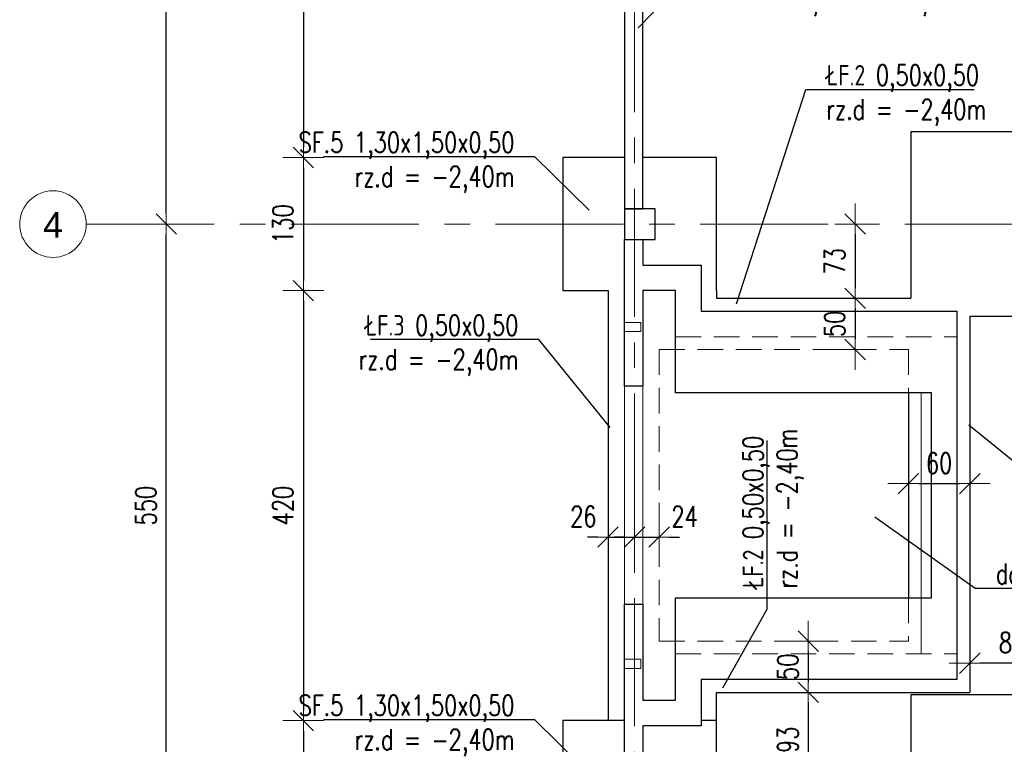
# Model space of a CAD drawing. Header units: millimetres. Extents: x -873 to 1675, y 11424 to 16190.
# Tile 4 of 14: x -756 to -660, y 15899 to 15970. Entities that reach past the tile are written whole.
import ezdxf
from ezdxf import colors
from ezdxf.entities.mleader import LeaderData, LeaderLine
from ezdxf.math import Vec2, Vec3

# ---------------------------------------------------------------- set-up
doc = ezdxf.new("R2010")
doc.units = ezdxf.units.MM
doc.header["$LTSCALE"] = 10
doc.linetypes.add('HIDDEN', pattern=[0.375, 0.25, -0.125])
doc.linetypes.add('MITTE', pattern=[2, 1.25, -0.25, 0.25, -0.25])
doc.layers.get('Defpoints').update_dxf_attribs({"color": 1})
for name, color, linetype, lineweight in [('PS_DIM', 4, 'Continuous', 13), ('PS_Hidden', 2, 'HIDDEN', 9), ('PS_Object', 30, 'Continuous', 13), ('PS_SOLID', 7, 'Continuous', 30)]:
    doc.layers.add(name, color=color, linetype=linetype, lineweight=lineweight)
doc.styles.add('ARIAL', font='arial.ttf')
doc.styles.add('simplex', font='simplex.shx', dxfattribs={"width": 0.75})
doc.dimstyles.new('1_10_PRZ', dxfattribs={"dimtxt": 2, "dimasz": 1, "dimexe": 2, "dimexo": 5, "dimgap": 1, "dimtad": 1, "dimdec": 0, "dimlfac": 10, "dimtxsty": 'simplex', "dimblk": 'dimznak', "dimcen": 2, "dimse1": 1, "dimse2": 1, "dimclrt": 3, "dimadec": 1, "dimazin": 0, "dimtfac": 1, "dimtdec": 0, "dimtix": 1, "dimtmove": 2, "dimatfit": 3, "dimldrblk": 'dim-grot', "dimfxl": 1, "dimarcsym": 0})

# ---------------------------------------------------------------- blocks, each defined once
blk = doc.blocks.new('dim-grot')
blk.add_hatch(color=256).paths.add_polyline_path([(0, 0), (-2, 0.5), (-2, -0.5)])
blk.add_lwpolyline([(0, 0), (-2, 0.5), (-2, -0.5), (0, 0)])
blk = doc.blocks.new('dimznak')
at = {"color": 0}
for points in [[(0, 2), (0, -2)], [(-2, 0), (2, 0)]]:
    blk.add_lwpolyline(points, dxfattribs=at)
at = {"color": 2}
blk.add_lwpolyline([(1, 1), (-1, -1)], dxfattribs=at)
blk = doc.blocks.new('_None')
blk = doc.blocks.new('*D55')
at = {"layer": 'Defpoints', "color": 0, "transparency": 16777216}
for p in [(-681.063, 15909.312), (-681.063, 15904.312), (-679.008, 15904.312)]:
    blk.add_point(p, dxfattribs=at)
at = {"layer": 'PS_DIM', "color": 0, "lineweight": -2, "transparency": 16777216}
blk.add_line((-679.008, 15908.312), (-679.008, 15905.312), dxfattribs=at)
for p, rotation in [((-679.008, 15909.312), 90), ((-679.008, 15904.312), 270)]:
    blk.add_blockref('dimznak', p, dxfattribs=dict(at, rotation=rotation))
at = {"layer": 'PS_DIM', "color": 3, "transparency": 16777216, "insert": (-681.008, 15906.812), "char_height": 2, "attachment_point": 5, "rotation": 90, "style": 'simplex'}
blk.add_mtext('50', dxfattribs=at)
blk = doc.blocks.new('*D56')
at = {"layer": 'Defpoints', "color": 0, "transparency": 16777216}
for p in [(-674.433, 15942.812), (-680.982, 15937.812), (-674.433, 15937.812)]:
    blk.add_point(p, dxfattribs=at)
at = {"layer": 'PS_DIM', "color": 0, "lineweight": -2, "transparency": 16777216}
blk.add_line((-674.433, 15941.812), (-674.433, 15938.812), dxfattribs=at)
for p, rotation in [((-674.433, 15942.812), 90), ((-674.433, 15937.812), 270)]:
    blk.add_blockref('dimznak', p, dxfattribs=dict(at, rotation=rotation))
at = {"layer": 'PS_DIM', "color": 3, "transparency": 16777216, "insert": (-676.433, 15940.312), "char_height": 2, "attachment_point": 5, "rotation": 90, "style": 'simplex'}
blk.add_mtext('50', dxfattribs=at)
blk = doc.blocks.new('*D165')
at = {"layer": 'Defpoints', "color": 0, "transparency": 16777216}
for p in [(-702.482, 15989.062), (-728.348, 15956.562), (-702.982, 15956.562)]:
    blk.add_point(p, dxfattribs=at)
at = {"layer": 'PS_DIM', "color": 0, "lineweight": -2, "transparency": 16777216}
blk.add_line((-728.348, 15988.062), (-728.348, 15957.562), dxfattribs=at)
for p, rotation in [((-728.348, 15989.062), 90), ((-728.348, 15956.562), 270)]:
    blk.add_blockref('dimznak', p, dxfattribs=dict(at, rotation=rotation))
at = {"layer": 'PS_DIM', "color": 3, "transparency": 16777216, "insert": (-730.348, 15972.812), "char_height": 2, "attachment_point": 5, "rotation": 90, "style": 'simplex'}
blk.add_mtext('325', dxfattribs=at)
blk = doc.blocks.new('*D166')
at = {"layer": 'Defpoints', "color": 0, "transparency": 16777216}
for p in [(-702.982, 15956.562), (-728.348, 15943.562), (-702.982, 15943.562)]:
    blk.add_point(p, dxfattribs=at)
at = {"layer": 'PS_DIM', "color": 0, "lineweight": -2, "transparency": 16777216}
blk.add_line((-728.348, 15955.562), (-728.348, 15944.562), dxfattribs=at)
for p, rotation in [((-728.348, 15956.562), 90), ((-728.348, 15943.562), 270)]:
    blk.add_blockref('dimznak', p, dxfattribs=dict(at, rotation=rotation))
at = {"layer": 'PS_DIM', "color": 3, "transparency": 16777216, "insert": (-730.348, 15950.062), "char_height": 2, "attachment_point": 5, "rotation": 90, "style": 'simplex'}
blk.add_mtext('130', dxfattribs=at)
blk = doc.blocks.new('*D167')
at = {"layer": 'Defpoints', "color": 0, "transparency": 16777216}
for p in [(-702.982, 15943.562), (-728.348, 15901.562), (-702.982, 15901.562, 0.431)]:
    blk.add_point(p, dxfattribs=at)
at = {"layer": 'PS_DIM', "color": 0, "lineweight": -2, "transparency": 16777216}
blk.add_line((-728.348, 15942.562), (-728.348, 15902.562), dxfattribs=at)
for p, rotation in [((-728.348, 15943.562), 90), ((-728.348, 15901.562), 270)]:
    blk.add_blockref('dimznak', p, dxfattribs=dict(at, rotation=rotation))
at = {"layer": 'PS_DIM', "color": 3, "transparency": 16777216, "insert": (-730.348, 15922.562), "char_height": 2, "attachment_point": 5, "rotation": 90, "style": 'simplex'}
blk.add_mtext('420', dxfattribs=at)
blk = doc.blocks.new('*D168')
at = {"layer": 'Defpoints', "color": 0, "transparency": 16777216}
for p in [(-702.982, 15901.562, 0.431), (-728.348, 15888.562), (-702.982, 15888.562, 0.431)]:
    blk.add_point(p, dxfattribs=at)
at = {"layer": 'PS_DIM', "color": 0, "lineweight": -2, "transparency": 16777216}
blk.add_line((-728.348, 15900.562), (-728.348, 15889.562), dxfattribs=at)
for p, rotation in [((-728.348, 15901.562), 90), ((-728.348, 15888.562), 270)]:
    blk.add_blockref('dimznak', p, dxfattribs=dict(at, rotation=rotation))
at = {"layer": 'PS_DIM', "color": 3, "transparency": 16777216, "insert": (-730.348, 15895.062), "char_height": 2, "attachment_point": 5, "rotation": 90, "style": 'simplex'}
blk.add_mtext('130', dxfattribs=at)
blk = doc.blocks.new('*D213')
at = {"layer": 'Defpoints', "color": 0, "transparency": 16777216}
for p in [(-676.708, 15950.062), (-676.708, 15942.812), (-674.433, 15942.812)]:
    blk.add_point(p, dxfattribs=at)
at = {"layer": 'PS_DIM', "color": 0, "lineweight": -2, "transparency": 16777216}
blk.add_line((-674.433, 15949.062), (-674.433, 15943.812), dxfattribs=at)
for p, rotation in [((-674.433, 15950.062), 90), ((-674.433, 15942.812), 270)]:
    blk.add_blockref('dimznak', p, dxfattribs=dict(at, rotation=rotation))
at = {"layer": 'PS_DIM', "color": 3, "transparency": 16777216, "insert": (-676.433, 15946.437), "char_height": 2, "attachment_point": 5, "rotation": 90, "style": 'simplex'}
blk.add_mtext('73', dxfattribs=at)
blk = doc.blocks.new('*D214')
at = {"layer": 'Defpoints', "color": 0, "transparency": 16777216}
for p in [(-663.232, 15908.072), (-654.982, 15908.072), (-663.232, 15907.175)]:
    blk.add_point(p, dxfattribs=at)
at = {"layer": 'PS_DIM', "color": 0, "lineweight": -2, "transparency": 16777216}
blk.add_line((-655.982, 15907.175), (-662.232, 15907.175), dxfattribs=at)
at = {"layer": 'PS_DIM', "color": 0, "lineweight": -2, "transparency": 16777216, "rotation": 180}
blk.add_blockref('dimznak', (-663.232, 15907.175), dxfattribs=at)
at = {"layer": 'PS_DIM', "color": 0, "lineweight": -2, "transparency": 16777216}
blk.add_blockref('dimznak', (-654.982, 15907.175), dxfattribs=at)
at = {"layer": 'PS_DIM', "color": 3, "transparency": 16777216, "insert": (-659.107, 15909.175), "char_height": 2, "attachment_point": 5, "style": 'simplex'}
blk.add_mtext('83', dxfattribs=at)
blk = doc.blocks.new('*D215')
at = {"layer": 'Defpoints', "color": 0, "transparency": 16777216}
for p in [(-677.008, 15904.312), (-679.008, 15895.062), (-676.182, 15895.062)]:
    blk.add_point(p, dxfattribs=at)
at = {"layer": 'PS_DIM', "color": 0, "lineweight": -2, "transparency": 16777216}
blk.add_line((-679.008, 15903.312), (-679.008, 15896.062), dxfattribs=at)
for p, rotation in [((-679.008, 15904.312), 90), ((-679.008, 15895.062), 270)]:
    blk.add_blockref('dimznak', p, dxfattribs=dict(at, rotation=rotation))
at = {"layer": 'PS_DIM', "color": 3, "transparency": 16777216, "insert": (-681.008, 15899.687), "char_height": 2, "attachment_point": 5, "rotation": 90, "style": 'simplex'}
blk.add_mtext('93', dxfattribs=at)
blk = doc.blocks.new('*D216')
at = {"layer": 'Defpoints', "color": 0, "transparency": 16777216}
for p in [(-698.582, 15922.196), (-695.982, 15922.196), (-695.982, 15919.494)]:
    blk.add_point(p, dxfattribs=at)
at = {"layer": 'PS_DIM', "color": 0, "lineweight": -2, "transparency": 16777216}
for p, q in [((-699.582, 15919.494), (-700.582, 15919.494)), ((-698.582, 15919.494), (-695.982, 15919.494)), ((-694.982, 15919.494), (-693.982, 15919.494))]:
    blk.add_line(p, q, dxfattribs=at)
blk.add_blockref('dimznak', (-698.582, 15919.494), dxfattribs=at)
at = {"layer": 'PS_DIM', "color": 0, "lineweight": -2, "transparency": 16777216, "rotation": 180}
blk.add_blockref('dimznak', (-695.982, 15919.494), dxfattribs=at)
at = {"layer": 'PS_DIM', "color": 3, "transparency": 16777216, "insert": (-700.99, 15921.494), "char_height": 2, "attachment_point": 5, "style": 'simplex'}
blk.add_mtext('26', dxfattribs=at)
blk = doc.blocks.new('*D217')
at = {"layer": 'Defpoints', "color": 0, "transparency": 16777216}
for p in [(-695.982, 15922.196), (-693.582, 15921.414), (-693.582, 15919.494)]:
    blk.add_point(p, dxfattribs=at)
at = {"layer": 'PS_DIM', "color": 0, "lineweight": -2, "transparency": 16777216}
for p, q in [((-696.982, 15919.494), (-697.982, 15919.494)), ((-695.982, 15919.494), (-693.582, 15919.494)), ((-692.582, 15919.494), (-691.582, 15919.494))]:
    blk.add_line(p, q, dxfattribs=at)
blk.add_blockref('dimznak', (-695.982, 15919.494), dxfattribs=at)
at = {"layer": 'PS_DIM', "color": 0, "lineweight": -2, "transparency": 16777216, "rotation": 180}
blk.add_blockref('dimznak', (-693.582, 15919.494), dxfattribs=at)
at = {"layer": 'PS_DIM', "color": 3, "transparency": 16777216, "insert": (-691.105, 15921.494), "char_height": 2, "attachment_point": 5, "style": 'simplex'}
blk.add_mtext('24', dxfattribs=at)

msp = doc.modelspace()

# ---------------------------------------------------------------- linework, layer by layer
at = {"layer": 'PS_DIM', "color": 1, "lineweight": 30}
for p, q in [((-698.582, 15943.562), (-698.582, 15901.562)), ((-687.982, 15943.562), (-687.982, 15942.812)), ((-687.982, 15942.812), (-668.982, 15942.812)), ((-663.232, 15941.062), (-663.232, 15904.312)), ((-669.232, 15933.562), (-669.232, 15913.562)), ((-687.982, 15904.312), (-663.232, 15904.312)), ((-687.982, 15901.562, 0.431), (-687.982, 15904.312, 0.431))]:
    msp.add_line(p, q, dxfattribs=at)
at = {"layer": 'PS_DIM'}
for p, q in [((-696.982, 15934.217), (-696.982, 15912.917)), ((-695.182, 15934.217), (-695.182, 15912.917)), ((-667.982, 15933.562), (-667.982, 15908.062))]:
    msp.add_line(p, q, dxfattribs=at)
at = {"layer": 'PS_DIM', "color": 21, "lineweight": 30}
for points in [[(-695.182, 15934.217), (-696.982, 15934.217), (-696.982, 15948.562), (-695.182, 15948.562), (-695.182, 15946.062), (-689.482, 15946.062), (-689.482, 15941.562), (-664.482, 15941.562), (-664.482, 15905.562), (-689.482, 15905.562), (-689.482, 15901.062), (-695.182, 15901.062), (-695.182, 15896.562)], [(-696.982, 15896.562), (-696.982, 15912.917), (-695.182, 15912.917), (-695.182, 15903.562), (-691.982, 15903.562), (-691.982, 15913.562), (-666.982, 15913.562), (-666.982, 15933.562), (-691.982, 15933.562), (-691.982, 15943.562), (-695.182, 15943.562), (-695.182, 15934.217), (-696.982, 15934.217)]]:
    msp.add_lwpolyline(points, dxfattribs=at)
at = {"layer": 'PS_DIM'}
for points in [[(-696.982, 15940.462), (-695.382, 15940.462), (-695.382, 15939.562), (-696.982, 15939.562)], [(-696.982, 15907.562), (-695.382, 15907.562), (-695.382, 15906.662), (-696.982, 15906.662)]]:
    msp.add_lwpolyline(points, close=True, dxfattribs=at)
at = {"layer": 'PS_Hidden', "color": 21}
for p, q in [((-691.982, 15939.062), (-664.482, 15939.062)), ((-691.982, 15908.072), (-664.482, 15908.072))]:
    msp.add_line(p, q, dxfattribs=at)
at = {"layer": 'PS_Hidden', "color": 1}
for p, q in [((-693.582, 15937.822), (-693.582, 15909.312)), ((-693.582, 15937.822), (-669.232, 15937.822)), ((-669.232, 15937.822), (-669.232, 15933.562)), ((-669.232, 15913.562), (-669.232, 15909.312)), ((-693.582, 15909.312), (-669.232, 15909.312))]:
    msp.add_line(p, q, dxfattribs=at)
at = {"layer": 'PS_Object', "color": 5, "linetype": 'MITTE'}
for p, q in [((-695.982, 15761.006), (-695.982, 16032.096)), ((-749.566, 15950.062), (-12.988, 15950.062))]:
    msp.add_line(p, q, dxfattribs=at)
at = {"layer": 'PS_Object', "color": 2}
msp.add_circle((-752.818, 15950.062), 3.252, dxfattribs=at)
at = {"layer": 'PS_SOLID', "color": 32, "elevation": -150.421}
msp.add_lwpolyline([(-696.982, 15951.562), (-695.182, 15951.562), (-695.182, 15994.562), (-696.982, 15994.562)], close=True, dxfattribs=at)
at = {"layer": 'PS_SOLID', "color": 201}
msp.add_lwpolyline([(-663.232, 15941.062), (-640.982, 15941.062), (-640.982, 15959.062), (-668.982, 15959.062), (-668.982, 15942.812)], dxfattribs=at)
at = {"layer": 'PS_SOLID', "color": 6}
for points in [[(-696.982, 15956.562), (-702.982, 15956.562), (-702.982, 15943.562), (-698.582, 15943.562)], [(-687.982, 15943.562), (-687.982, 15956.562), (-695.182, 15956.562)]]:
    msp.add_lwpolyline(points, dxfattribs=at)
msp.add_lwpolyline([(-696.982, 15948.562), (-693.982, 15948.562), (-693.982, 15951.562), (-696.982, 15951.562)], close=True, dxfattribs=at)
at = {"layer": 'PS_SOLID', "color": 201}
msp.add_lwpolyline([(-668.982, 15886.062), (-640.982, 15886.062), (-640.982, 15904.062), (-668.982, 15904.062)], close=True, dxfattribs=at)
at = {"layer": 'PS_SOLID', "color": 6, "elevation": 0.431}
msp.add_lwpolyline([(-696.982, 15901.562), (-702.982, 15901.562), (-702.982, 15888.562), (-687.982, 15888.562), (-687.982, 15901.562), (-689.482, 15901.562)], dxfattribs=at)

# ---------------------------------------------------------------- texts
at = {"layer": 'PS_Object', "color": 3, "style": 'ARIAL'}
msp.add_text('4', height=2.5, dxfattribs=at).set_placement((-753.784, 15948.733))

# ---------------------------------------------------------------- dimensions: what is measured, and where the dimension line sits
at = {"layer": 'PS_DIM'}
for base, p1, p2 in [((-741.746, 15996.562), (-741.746, 15950.062), (-736.868, 15996.562)), ((-741.746, 15950.062), (-737.998, 15895.062), (-741.746, 15950.062))]:
    msp.add_linear_dim(base=base, p1=p1, p2=p2, angle=90, dimstyle='1_10_PRZ', dxfattribs=at).render()
for base, p1, p2, picture, middle in [((-728.348, 15956.562), (-702.482, 15989.062), (-702.982, 15956.562), '*D165', (-730.348, 15972.812)), ((-728.348, 15943.562), (-702.982, 15956.562), (-702.982, 15943.562), '*D166', (-730.348, 15950.062)), ((-674.432997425, 15942.812483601), (-676.708424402, 15950.062483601), (-676.708424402, 15942.812483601), '*D213', (-676.432997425, 15946.437483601)), ((-728.348, 15901.562), (-702.982, 15943.562), (-702.982, 15901.562, 0.431), '*D167', (-730.348, 15922.562)), ((-674.433, 15937.812), (-674.433, 15942.812), (-680.982, 15937.812), '*D56', (-676.433, 15940.312)), ((-679.008, 15904.312), (-681.063, 15909.312), (-681.063, 15904.312), '*D55', (-681.008, 15906.812)), ((-679.008411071, 15895.062483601), (-677.008411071, 15904.312483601), (-676.181599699, 15895.062483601), '*D215', (-681.008411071, 15899.687483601)), ((-728.348, 15888.562), (-702.982, 15901.562, 0.431), (-702.982, 15888.562, 0.431), '*D168', (-730.348, 15895.062))]:
    dim = msp.add_linear_dim(base=base, p1=p1, p2=p2, angle=90, dimstyle='1_10_PRZ', dxfattribs=at)
    dim.commit()
    dim.dimension.update_dxf_attribs({"geometry": picture, "text_midpoint": middle})
msp.add_linear_dim(base=(-663.232, 15924.711), p1=(-669.232, 15927.298), p2=(-663.232, 15927.298), dimstyle='1_10_PRZ', dxfattribs=at).render()
for base, p1, p2, picture, middle in [((-695.982, 15919.494), (-698.582, 15922.196), (-695.982, 15922.196), '*D216', (-700.99, 15921.494)), ((-693.582, 15919.494), (-695.982, 15922.196), (-693.582, 15921.414), '*D217', (-691.105, 15921.494))]:
    dim = msp.add_linear_dim(base=base, p1=p1, p2=p2, dimstyle='1_10_PRZ', dxfattribs=at)
    dim.commit()
    dim.dimension.update_dxf_attribs({"geometry": picture, "text_midpoint": middle, "dimtype": 160})
dim = msp.add_linear_dim(base=(-663.232231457, 15907.174789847), p1=(-654.982231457, 15908.07248618), p2=(-663.232231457, 15908.07248618), dimstyle='1_10_PRZ', dxfattribs=at)
dim.commit()
dim.dimension.update_dxf_attribs({"geometry": '*D214', "text_midpoint": (-659.107231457, 15909.174789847)})

# ---------------------------------------------------------------- leaders
at = {"layer": 'PS_DIM', "color": 3}
ml = msp.add_multileader_mtext('Standard', dxfattribs=at)
ml.set_content('BP.3-skośna \\Prz.d = -1,90 do -1,75m', color=3, style='simplex')
ml.set_leader_properties()
ml.set_arrow_properties(name='NONE')
ml.build(insert=Vec2(0, 0))
ml.multileader.update_dxf_attribs({"text_left_attachment_type": 6, "text_right_attachment_type": 6, "dogleg_length": 1})
ctx = ml.context
ctx.base_point, ctx.char_height, ctx.landing_gap_size, ctx.plane_origin = Vec3(-690.101, 15973.911), 2, 1, Vec3(-634.705, 16079.368)
ctx.left_attachment, ctx.right_attachment = 6, 6
notes = []
notes.append((ctx, [(0, (1, 1, 0), (-691.101, 15973.911), (1, 0), 1, [(0, [(-695.628, 15969.217)], 0, [])])]))
ctx.mtext.insert, ctx.mtext.flow_direction = Vec3(-689.101, 15976.311), 5
ml = msp.add_multileader_mtext('Standard', dxfattribs=at)
ml.set_content('ŁF.2 0,50x0,50\\Prz.d = -2,40m', color=3, style='simplex')
ml.set_leader_properties()
ml.set_arrow_properties(name='NONE')
ml.build(insert=Vec2(0, 0))
ml.multileader.update_dxf_attribs({"text_left_attachment_type": 6, "text_right_attachment_type": 6, "dogleg_length": 1})
ctx = ml.context
ctx.base_point, ctx.char_height, ctx.landing_gap_size, ctx.plane_origin = Vec3(-678.245, 15963.203), 2, 1, Vec3(-628.772, 16021.122)
ctx.left_attachment, ctx.right_attachment = 6, 6
notes.append((ctx, [(0, (1, 1, 0), (-679.245, 15963.203), (1, 0), 1, [(0, [(-686.042, 15942.266)], 0, [])])]))
ctx.mtext.insert, ctx.mtext.flow_direction = Vec3(-677.245, 15965.603), 5
ml = msp.add_multileader_mtext('Standard', dxfattribs=at)
ml.set_content('SF.5 1,30x1,50x0,50\\Prz.d = -2,40m', color=3, style='simplex')
ml.set_leader_properties()
ml.set_arrow_properties(name='NONE')
ml.build(insert=Vec2(0, 0))
ml.multileader.update_dxf_attribs({"text_left_attachment_type": 6, "text_right_attachment_type": 6, "dogleg_length": 1})
ctx = ml.context
ctx.base_point, ctx.char_height, ctx.landing_gap_size, ctx.plane_origin = Vec3(-731.367, 15956.643), 2, 1, Vec3(-639.429, 16031.914)
ctx.left_attachment, ctx.right_attachment, ctx.text_align_type = 6, 6, 2
notes.append((ctx, [(1, (1, 1, 0), (-705.724, 15956.643), (-1, 0), 1, [(0, [(-700.428, 15951.431)], 0, [])])]))
ctx.mtext.insert, ctx.mtext.alignment, ctx.mtext.flow_direction = Vec3(-707.724, 15959.043), 3, 5
ml = msp.add_multileader_mtext('Standard', dxfattribs=at)
ml.set_content('ŁF.3 0,50x0,50\\Prz.d = -2,40m', color=3, style='simplex')
ml.set_leader_properties()
ml.set_arrow_properties(name='NONE')
ml.build(insert=Vec2(0, 0))
ml.multileader.update_dxf_attribs({"text_left_attachment_type": 6, "text_right_attachment_type": 6, "dogleg_length": 1})
ctx = ml.context
ctx.base_point, ctx.char_height, ctx.landing_gap_size, ctx.plane_origin = Vec3(-725.556, 15938.775), 2, 1, Vec3(-640.703, 16009.036)
ctx.left_attachment, ctx.right_attachment, ctx.text_align_type = 6, 6, 2
notes.append((ctx, [(1, (1, 1, 0), (-705.342, 15938.775), (-1, 0), 1, [(0, [(-698.373, 15930.18)], 0, [])])]))
ctx.mtext.insert, ctx.mtext.alignment, ctx.mtext.flow_direction = Vec3(-707.342, 15941.175), 3, 5
ml = msp.add_multileader_mtext('Standard', dxfattribs=at)
ml.set_content('ŁF.2 0,50x0,50\\Prz.d = -2,40m', color=3, style='simplex')
ml.set_leader_properties()
ml.set_arrow_properties(name='NONE')
ml.build(insert=Vec2(0, 0))
ml.multileader.update_dxf_attribs({"text_left_attachment_type": 6, "text_right_attachment_type": 6, "dogleg_length": 1})
ctx = ml.context
ctx.base_point, ctx.char_height, ctx.landing_gap_size, ctx.plane_origin, ctx.plane_x_axis, ctx.plane_y_axis = Vec3(-683.017, 15913.46), 2, 1, Vec3(-630.095, 15983.63), Vec3(0, 1), Vec3(-1, 0)
ctx.left_attachment, ctx.right_attachment = 6, 6
notes.append((ctx, [(0, (1, 1, 0), (-683.017, 15912.46), (0, 1), 1, [(0, [(-687.365, 15904.774)], 0, [])])]))
ctx.mtext.insert, ctx.mtext.text_direction, ctx.mtext.rotation, ctx.mtext.flow_direction = Vec3(-685.417, 15914.46), Vec3(0, 1), 1.570796, 5
ml = msp.add_multileader_mtext('Standard', dxfattribs=at)
ml.set_content('ŁF.1 0,60x0,50\\Prz.d = -2,40m', color=3, style='simplex')
ml.set_leader_properties()
ml.set_arrow_properties(name='NONE')
ml.build(insert=Vec2(0, 0))
ml.multileader.update_dxf_attribs({"text_left_attachment_type": 6, "text_right_attachment_type": 6, "dogleg_length": 1})
ctx = ml.context
ctx.base_point, ctx.char_height, ctx.landing_gap_size, ctx.plane_origin = Vec3(-653.728, 15923.49), 2, 1, Vec3(-606.46, 16009.302)
ctx.left_attachment, ctx.right_attachment = 6, 6
notes.append((ctx, [(0, (1, 1, 0), (-654.728, 15923.49), (1, 0), 1, [(0, [(-663.33, 15930.447)], 0, [])])]))
ctx.mtext.insert, ctx.mtext.flow_direction = Vec3(-652.728, 15925.89), 5
ml = msp.add_multileader_mtext('Standard', dxfattribs=at)
ml.set_content('dok DK.1', color=3, style='simplex')
ml.set_leader_properties()
ml.set_arrow_properties(name='NONE')
ml.build(insert=Vec2(0, 0))
ml.multileader.update_dxf_attribs({"text_left_attachment_type": 6, "text_right_attachment_type": 6, "dogleg_length": 1})
ctx = ml.context
ctx.base_point, ctx.char_height, ctx.landing_gap_size, ctx.plane_origin = Vec3(-661.694, 15914.499), 2, 1, Vec3(-615.226, 16000.312)
ctx.left_attachment, ctx.right_attachment = 6, 6
notes.append((ctx, [(0, (1, 1, 0), (-662.694, 15914.499), (1, 0), 1, [(0, [(-672.496, 15921.456)], 0, [])])]))
ctx.mtext.insert, ctx.mtext.flow_direction = Vec3(-660.694, 15916.899), 5
ml = msp.add_multileader_mtext('Standard', dxfattribs=at)
ml.set_content('SF.5 1,30x1,50x0,50\\Prz.d = -2,40m', color=3, style='simplex')
ml.set_leader_properties()
ml.set_arrow_properties(name='NONE')
ml.build(insert=Vec2(0, 0))
ml.multileader.update_dxf_attribs({"text_left_attachment_type": 6, "text_right_attachment_type": 6, "dogleg_length": 1})
ctx = ml.context
ctx.base_point, ctx.char_height, ctx.landing_gap_size, ctx.plane_origin = Vec3(-731.367, 15901.643, 0.431), 2, 1, Vec3(-639.429, 15976.914, 0.431)
ctx.left_attachment, ctx.right_attachment, ctx.text_align_type = 6, 6, 2
notes.append((ctx, [(1, (1, 1, 0), (-705.724, 15901.643, 0.431), (-1, 0), 1, [(0, [(-700.428, 15896.431, 0.431)], 0, [])])]))
ctx.mtext.insert, ctx.mtext.alignment, ctx.mtext.flow_direction = Vec3(-707.724, 15904.043, 0.431), 3, 5
for ctx, leaders in notes:
    for number, flags, end, landing, length, lines in leaders:
        leader = LeaderData()
        leader.index, (leader.has_last_leader_line, leader.has_dogleg_vector, leader.attachment_direction) = number, flags
        leader.last_leader_point, leader.dogleg_vector, leader.dogleg_length = Vec3(end), Vec3(landing), length
        for number, points, colour, breaks in lines:
            line = LeaderLine()
            line.index, line.vertices, line.color, line.breaks = number, Vec3.list(points), colors.encode_raw_color(colour), breaks
            leader.lines.append(line)
        ctx.leaders.append(leader)

doc.saveas('drawing.dxf')
